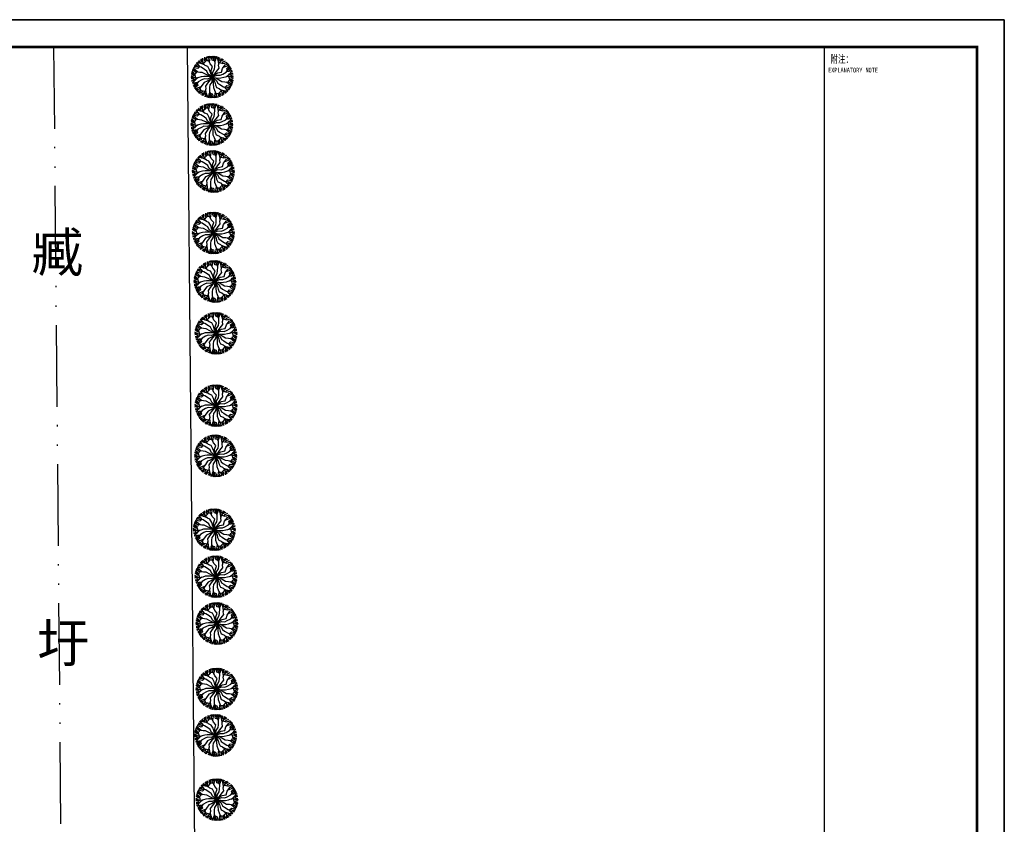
# Model space of a CAD drawing. Extents: x 499396 to 499732, y 3804753 to 3804872.
# Tile 24 of 41: x 499492 to 499564, y 3804813 to 3804872. Entities that reach past the tile are written whole.
import ezdxf
from ezdxf.enums import TextEntityAlignment as Align

# ---------------------------------------------------------------- set-up
doc = ezdxf.new("R2010")
doc.units = 0
doc.linetypes.add('X7', pattern=[9.999, 6, -1.333, 0, -1.333, 0, -1.333])
doc.layers.get('0').update_dxf_attribs({"linetype": 'CONTINUOUS'})
for name, color, linetype in [('PUB_TITLE', 4, 'CONTINUOUS'), ('TK', 7, 'CONTINUOUS'), ('绿地', 84, 'CONTINUOUS'), ('道路1', 4, 'CONTINUOUS')]:
    doc.layers.add(name, color=color, linetype=linetype)
doc.styles.get("Standard").update_dxf_attribs({"font": 'rs.shx', "bigfont": 'hztxt.shx'})
doc.styles.add('TKHZ1', font='txt', dxfattribs={"width": 0.8})
doc.styles.add('宋体', font='txt')

# ---------------------------------------------------------------- blocks, each defined once
blk = doc.blocks.new('M_F7')
for points in [[(-215, 327), (-158, 384), (-140, 428), (-134, 489)], [(-170, 372), (-190, 407), (-181, 474)], [(-86, 391), (-135, 393), (-165, 428), (-171, 478)], [(-151, 411), (-143, 436), (-135, 489)], [(-93, 449), (-114, 494)], [(-1, -1), (-22, 73), (-24, 159), (7, 251), (-54, 315), (-98, 418), (-84, 500)], [(-71, 356), (-44, 503)], [(-55, 442), (-69, 502)], [(49, 391), (-1, 403), (-13, 441), (-24, 503)], [(-1, -1), (13, 119), (57, 188), (65, 251), (67, 349), (-1, 503)], [(34, 424), (32, 478), (24, 503)], [(76, 405), (67, 447), (50, 503)], [(60, 366), (83, 420), (91, 453), (94, 498)], [(141, 424), (114, 459), (119, 493)], [(152, 368), (139, 401), (141, 434), (157, 482)], [(-315, 238), (-351, 201), (-389, 210), (-449, 231)], [(-1, -1), (-98, 71), (-135, 144), (-186, 182), (-270, 233), (-437, 251)], [(-352, 242), (-399, 267), (-425, 273)], [(-313, 269), (-355, 282), (-412, 295)], [(-288, 235), (-323, 282), (-348, 305), (-386, 331)], [(-298, 334), (-342, 329), (-369, 349)], [(-244, 316), (-279, 321), (-307, 340), (-340, 377)], [(-186, 291), (-253, 320), (-298, 364), (-321, 394)], [(-271, 338), (-263, 391), (-282, 422)], [(-221, 345), (-250, 397), (-256, 438)], [(-1, -1), (-47, 110), (-64, 171), (-106, 249), (-169, 274), (-212, 316), (-230, 376), (-227, 454)], [(-1, -1), (50, 68), (102, 134), (163, 215), (153, 282), (168, 340), (211, 386), (280, 422)], [(-1, -1), (53, 55), (126, 99), (221, 118), (247, 203), (313, 293), (392, 322)], [(-1, -1), (110, 48), (192, 43), (250, 68), (336, 115), (436, 251)], [(159, 305), (151, 378), (166, 438), (181, 473)], [(157, 402), (207, 422), (225, 454)], [(176, 348), (254, 328), (301, 334), (358, 359)], [(189, 363), (219, 413), (252, 440)], [(237, 332), (258, 367), (320, 393)], [(273, 238), (414, 288)], [(281, 335), (307, 341), (357, 360)], [(343, 304), (372, 345)], [(363, 152), (349, 201), (376, 230), (424, 272)], [(356, 268), (401, 310)], [(-1, -1), (-132, 15), (-201, 15), (-264, 8), (-323, -9), (-381, -25), (-442, -11), (-508, 30)], [(-408, 39), (-449, 39), (-502, 80)], [(-383, 121), (-409, 79), (-454, 72), (-500, 91)], [(-392, -23), (-413, 55), (-442, 93), (-492, 129)], [(-433, 75), (-451, 94), (-492, 128)], [(-437, 144), (-486, 149)], [(-1, -1), (-76, 18), (-151, 59), (-242, 105), (-301, 112), (-412, 124), (-476, 177)], [(-412, 174), (-471, 192)], [(-345, 116), (-459, 214)], [(-1, -1), (138, -24), (206, -22), (275, -7), (321, 7), (379, 23), (441, 9), (506, -32)], [(344, 14), (403, 57), (463, 74), (501, 79)], [(347, 130), (405, 137), (438, 147), (479, 167)], [(385, 182), (431, 210), (448, 229)], [(389, 135), (421, 164), (461, 207)], [(390, 21), (411, -57), (440, -95), (490, -131)], [(395, 51), (417, 79), (447, 94), (496, 104)], [(409, 16), (468, 16), (507, 1)], [(427, 64), (469, 30), (506, 31)], [(438, 89), (455, 130), (487, 142)], [(-410, -18), (-470, -18), (-509, -3)], [(-429, -66), (-471, -32), (-508, -33)], [(-346, -16), (-405, -59), (-465, -76), (-502, -81)], [(-397, -53), (-419, -81), (-449, -96), (-498, -106)], [(-439, -91), (-457, -132), (-488, -144)], [(-349, -132), (-407, -139), (-440, -149), (-480, -168)], [(-390, -137), (-422, -166), (-463, -209)], [(-386, -184), (-432, -212), (-450, -231)], [(-1, -1), (-112, -49), (-194, -45), (-252, -70), (-338, -117), (-437, -253)], [(-365, -154), (-350, -203), (-377, -232), (-426, -273)], [(-1, -1), (-54, -57), (-127, -101), (-193, -129), (-248, -205), (-314, -295), (-393, -324)], [(-1, -1), (-86, -109), (-115, -148), (-164, -217), (-154, -284), (-170, -342), (-213, -388), (-281, -424)], [(-1, -1), (-14, -121), (-59, -190), (-67, -253), (-69, -351), (-1, -505)], [(-1, -1), (21, -75), (23, -161), (26, -253), (52, -317), (97, -419), (83, -502)], [(-1, -1), (74, -19), (149, -60), (228, -107), (300, -113), (410, -126), (475, -179)], [(-1, -1), (97, -73), (134, -146), (184, -184), (268, -235), (436, -253)], [(-1, -1), (63, -121), (75, -185), (105, -250), (167, -275), (210, -318), (229, -378), (226, -456)], [(287, -237), (322, -284), (347, -307), (384, -332)], [(314, -240), (349, -203), (387, -211), (448, -233)], [(343, -118), (457, -216)], [(381, -122), (407, -81), (453, -74), (499, -92)], [(407, -41), (448, -41), (501, -82)], [(410, -175), (469, -194)], [(431, -77), (449, -96), (491, -130)], [(435, -146), (485, -151)], [(-274, -240), (-416, -290)], [(-357, -270), (-403, -312)], [(-345, -306), (-373, -346)], [(-177, -350), (-256, -330), (-302, -336), (-359, -361)], [(-283, -337), (-308, -343), (-358, -362)], [(-297, -271), (-274, -314), (-290, -357), (-330, -388)], [(-239, -334), (-260, -369), (-322, -395)], [(-191, -364), (-221, -415), (-253, -442)], [(-159, -404), (-209, -424), (-227, -456)], [(-161, -307), (-152, -380), (-168, -440), (-183, -475)], [(-154, -370), (-141, -403), (-143, -436), (-158, -484)], [(-142, -426), (-115, -461), (-120, -495)], [(-61, -368), (-84, -422), (-92, -455), (-95, -500)], [(-78, -406), (-69, -449), (-51, -505)], [(-50, -392), (-1, -405), (11, -442), (23, -505)], [(-35, -426), (-34, -480), (-26, -505)], [(70, -358), (42, -505)], [(54, -444), (67, -504)], [(85, -392), (134, -394), (163, -430), (170, -479)], [(91, -451), (112, -496)], [(213, -329), (157, -386), (139, -430), (132, -491)], [(149, -413), (142, -438), (133, -491)], [(169, -374), (189, -409), (179, -476)], [(185, -293), (251, -322), (296, -365), (319, -396)], [(219, -347), (248, -398), (255, -440)], [(242, -318), (277, -323), (305, -341), (339, -379)], [(269, -339), (261, -393), (280, -424)], [(296, -336), (340, -330), (367, -351)], [(312, -270), (353, -284), (411, -297)], [(350, -244), (398, -269), (423, -275)]]:
    blk.add_lwpolyline(points)
at = {"width": 0.8, "flags": 9}
for tag in ['YSIZE', 'XSIZE']:
    blk.add_attdef(tag, (3, -3), '', height=0.2, dxfattribs=at)
blk = doc.blocks.new('wrtgtg')
at = {"color": 4}
blk.add_line((7804, -4841), (7804, 52559), dxfattribs=at)
at = {"layer": 'PUB_TITLE'}
for p, q in [((-75296, 53559), (8804, 53559)), ((8804, 53559), (8804, -5841)), ((2204, 52559), (7804, 52559)), ((2204, 52559), (7804, 52559)), ((7804, -4841), (7804, 52559))]:
    blk.add_line(p, q, dxfattribs=at)
blk.add_lwpolyline([(-75296, -5841), (8804, -5841), (8804, 53559), (-75296, 53559)], close=True, dxfattribs=at)
at = {"layer": 'PUB_TITLE', "const_width": 100}
blk.add_lwpolyline([(-72796, -4841), (7804, -4841), (7804, 52559), (-72796, 52559)], close=True, dxfattribs=at)
at = {"layer": 'PUB_TITLE', "const_width": 50}
blk.add_lwpolyline([(2204, -4841), (2204, 52559)], dxfattribs=at)
at = {"layer": 'TK', "style": 'TKHZ1', "width": 0.7}
blk.add_text('附注：', height=280, dxfattribs=at).set_placement((2431, 51973))
at = {"layer": 'TK', "style": 'TKHZ1', "width": 0.8}
blk.add_text('EXPLANATORY NOTE', height=175, dxfattribs=at).set_placement((3257, 51710), align=Align.MIDDLE)

msp = doc.modelspace()

# ---------------------------------------------------------------- linework, layer by layer
at = {"layer": '道路1', "linetype": 'Continuous'}
msp.add_line((499504.764, 3804787.786), (499504.029, 3804869.976), dxfattribs=at)
at = {"layer": '道路1', "color": 1, "linetype": 'X7'}
msp.add_lwpolyline([(499494.203, 3804869.976), (499495.125, 3804766.904)], dxfattribs=at)

# ---------------------------------------------------------------- block references
at = {"xscale": 0.002, "yscale": 0.002, "zscale": 0.002}
msp.add_blockref('wrtgtg', (499546.311, 3804764.859), dxfattribs=at)
at = {"layer": '绿地', "xscale": 0.003048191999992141, "yscale": 0.003048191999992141, "zscale": 0.003048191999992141}
for p in [(499505.837, 3804867.772), (499505.809, 3804864.292, 122.156), (499505.918, 3804860.841, 121.986), (499505.918, 3804856.335, 121.986), (499506.033, 3804852.778, 121.986), (499506.115, 3804848.971), (499506.115, 3804843.665), (499506.084, 3804839.983), (499505.991, 3804834.568), (499506.116, 3804831.121), (499506.178, 3804827.687), (499506.178, 3804822.883), (499506.085, 3804819.48), (499506.178, 3804814.767)]:
    msp.add_blockref('M_F7', p, dxfattribs=at)

# ---------------------------------------------------------------- texts
at = {"layer": 'TK', "linetype": 'Continuous', "style": '宋体'}
for s, p in [('臧', (499494.472, 3804854.96, -99.694)), ('圩', (499494.915, 3804826.284, 88.743))]:
    msp.add_text(s, height=2.8, dxfattribs=at).set_placement(p, align=Align.MIDDLE)

doc.saveas('drawing.dxf')
